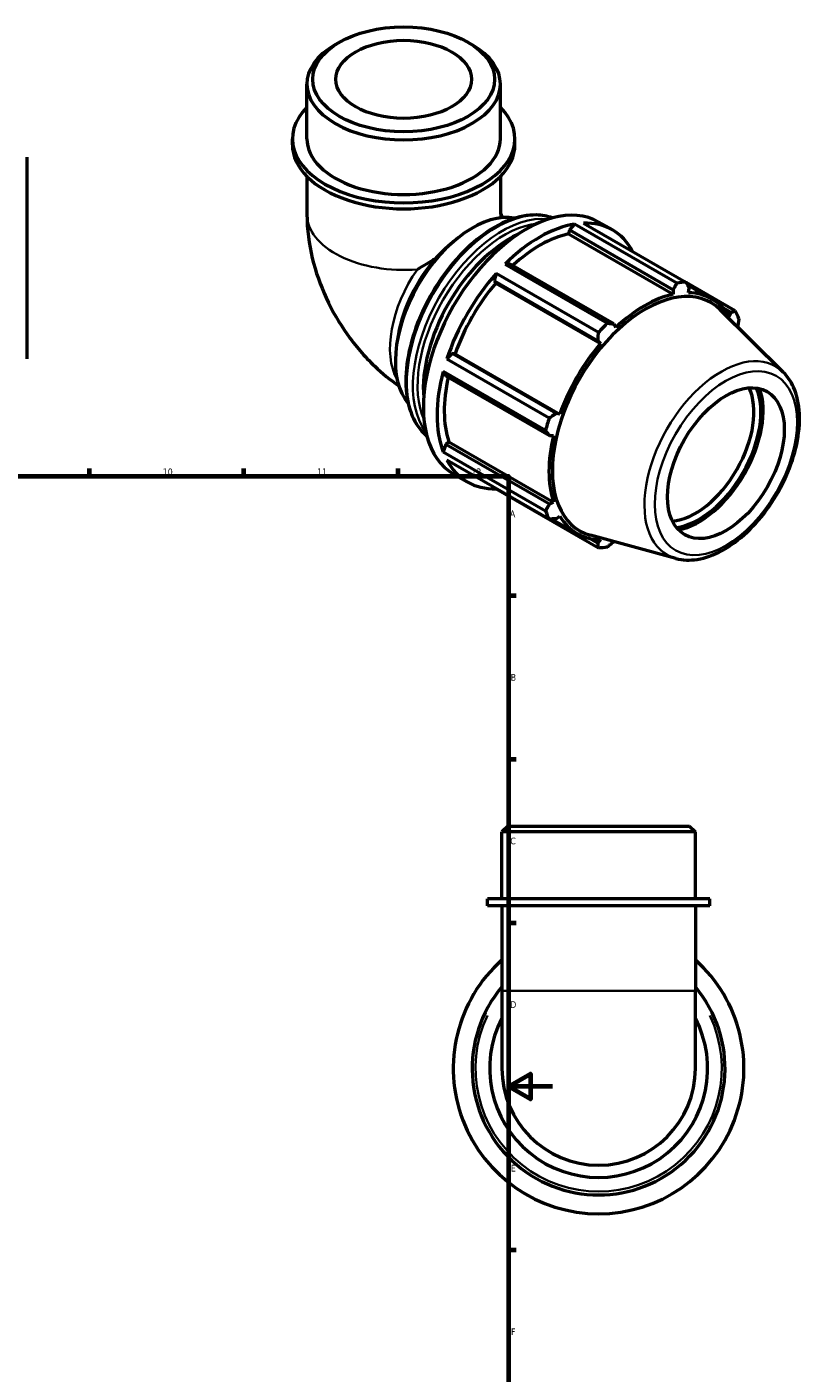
# Model space of a CAD drawing. Header units: millimetres. Extents: x 0 to 955, y -444 to 778.
# Tile 6 of 6: x 602 to 955, y 167 to 778. Entities that reach past the tile are written whole.
import ezdxf

# ---------------------------------------------------------------- set-up
doc = ezdxf.new("R2010")
doc.units = ezdxf.units.MM
for name, color, linetype, lineweight in [('Border (ANSI)', 7, 'Continuous', 70), ('Visible (ANSI)', 7, 'Continuous', 50), ('Visible Narrow (ANSI)', 7, 'Continuous', 35)]:
    doc.layers.add(name, color=color, linetype=linetype, lineweight=lineweight)
doc.styles.add('Note Text (ANSI)', font='tahoma.ttf')

# ---------------------------------------------------------------- blocks, each defined once
blk = doc.blocks.new('Borders Default Border')
at = {"layer": 'Border (ANSI)'}
for p, q in [((70.08, 574), (70.08, 577.45)), ((140.17, 574), (140.17, 577.45)), ((210.25, 574), (210.25, 577.45)), ((280.33, 574), (280.33, 577.45)), ((350.42, 574), (350.42, 577.45)), ((490.58, 574), (490.58, 577.45)), ((560.67, 574), (560.67, 577.45)), ((630.75, 574), (630.75, 577.45)), ((700.83, 574), (700.83, 577.45)), ((770.92, 574), (770.92, 577.45)), ((20, 519.75), (16.55, 519.75)), ((821, 519.75), (824.45, 519.75)), ((20, 445.5), (16.55, 445.5)), ((821, 445.5), (824.45, 445.5)), ((20, 371.25), (16.55, 371.25)), ((821, 371.25), (824.45, 371.25)), ((20, 222.75), (16.55, 222.75)), ((821, 222.75), (824.45, 222.75)), ((20, 148.5), (16.55, 148.5)), ((821, 148.5), (824.45, 148.5)), ((20, 74.25), (16.55, 74.25)), ((821, 74.25), (824.45, 74.25)), ((70.08, 20), (70.08, 16.55)), ((140.17, 20), (140.17, 16.55)), ((210.25, 20), (210.25, 16.55)), ((280.33, 20), (280.33, 16.55)), ((350.42, 20), (350.42, 16.55)), ((490.58, 20), (490.58, 16.55)), ((560.67, 20), (560.67, 16.55)), ((630.75, 20), (630.75, 16.55)), ((700.83, 20), (700.83, 16.55)), ((770.92, 20), (770.92, 16.55))]:
    blk.add_line(p, q, dxfattribs=at)
at = {"layer": 'Border (ANSI)', "flags": 128}
for points in [[(420.5, 594), (420.5, 574), (414.73, 584), (426.27, 584), (420.5, 574)], [(20, 20), (20, 574), (821, 574), (821, 20), (20, 20)], [(0, 297), (20, 297), (10, 302.77), (10, 291.23), (20, 297)], [(841, 297), (821, 297), (831, 302.77), (831, 291.23), (821, 297)], [(420.5, 0), (420.5, 20), (414.73, 10), (426.27, 10), (420.5, 20)]]:
    blk.add_lwpolyline(points, dxfattribs=at)
at = {"layer": 'Border (ANSI)', "attachment_point": 7, "style": 'Note Text (ANSI)'}
for s, insert, char_height in [('1', (34.35, 574.4), 3.05), ('2', (104.2, 574.4), 3.05), ('3', (174.26, 574.34), 3.05), ('4', (244.23, 574.4), 3.05), ('5', (314.48, 574.34), 3.05), ('6', (384.49, 574.34), 3.05), ('7', (454.6, 574.4), 3.05), ('8', (524.63, 574.33), 3.05), ('9', (594.7, 574.34), 3.05), ('10', (663.96, 574.34), 3.048), ('11', (734.04, 574.4), 3.048), ('12', (804.13, 574.4), 3.048), ('A', (16.78, 555.35), 3.05), ('A', (821.63, 555.35), 3.05), ('B', (17.15, 481.1), 3.05), ('B', (821.99, 481.1), 3.05), ('C', (16.95, 406.8), 3.05), ('C', (821.8, 406.8), 3.05), ('D', (16.96, 332.6), 3.05), ('D', (821.81, 332.6), 3.05), ('E', (17.21, 258.35), 3.05), ('E', (822.05, 258.35), 3.05), ('F', (17.29, 184.1), 3.05), ('F', (822.14, 184.1), 3.05), ('G', (16.81, 109.79), 3.05), ('G', (821.66, 109.79), 3.05), ('H', (16.97, 35.6), 3.05), ('H', (821.81, 35.6), 3.05), ('1', (34.35, 16.55), 3.05), ('2', (104.2, 16.55), 3.05), ('3', (174.26, 16.49), 3.05), ('4', (244.23, 16.55), 3.05), ('5', (314.48, 16.49), 3.05), ('6', (384.49, 16.49), 3.05), ('7', (454.6, 16.55), 3.05), ('8', (524.63, 16.48), 3.05), ('9', (594.7, 16.49), 3.05), ('10', (663.96, 16.49), 3.048), ('11', (734.04, 16.55), 3.048), ('12', (804.13, 16.55), 3.048)]:
    blk.add_mtext(s, dxfattribs=dict(at, insert=insert, char_height=char_height))

msp = doc.modelspace()

# ---------------------------------------------------------------- linework, layer by layer
at = {"layer": 'Visible (ANSI)'}
for p, q in [((744.087, 770.83), (742.216, 769.744)), ((802.726, 770.83), (804.598, 769.744)), ((729.465, 727.097), (729.465, 751.92)), ((817.349, 727.097), (817.349, 751.92)), ((722.873, 724.399), (722.873, 727.097)), ((823.94, 724.399), (823.94, 727.097)), ((602.294, 718.696), (602.294, 627.269)), ((729.465, 710.029), (729.465, 692.885)), ((817.349, 710.029), (817.349, 692.885)), ((848.723, 685.693), (848.302, 683.906)), ((851.053, 688.403), (848.723, 685.693)), ((848.723, 685.693), (895.828, 658.567)), ((897.551, 661.626), (851.053, 688.403)), ((855.127, 688.798), (901.626, 662.021)), ((861.964, 689.31), (868.186, 685.727)), ((796.153, 680.555), (796.931, 681.206)), ((848.302, 683.906), (895.862, 656.518)), ((821.778, 670.176), (819.448, 670.203)), ((819.448, 670.203), (865.947, 643.426)), ((868.883, 643.05), (821.778, 670.176)), ((815.374, 665.906), (814.563, 662.566)), ((814.563, 662.566), (815.209, 661.503)), ((814.563, 662.566), (861.668, 635.44)), ((815.209, 661.503), (862.77, 634.114)), ((861.872, 639.129), (815.374, 665.906)), ((923.974, 649.052), (901.699, 661.879)), ((902.273, 660.766), (913.441, 654.335)), ((895.828, 658.567), (895.862, 656.518)), ((902.851, 657.196), (903.043, 659.266)), ((945.765, 621.225), (917.17, 649.52)), ((918.446, 650.311), (922.096, 648.209)), ((922.096, 648.209), (921.309, 646.485)), ((869.759, 641.487), (868.883, 643.05)), ((770.998, 638.362), (770.459, 635.236)), ((861.668, 635.44), (862.77, 634.114)), ((795.51, 629.566), (793.026, 627.198)), ((796.752, 629.534), (795.51, 629.566)), ((842.615, 602.44), (795.51, 629.566)), ((796.752, 629.534), (844.312, 602.145)), ((793.026, 627.198), (839.524, 600.421)), ((791.338, 621.515), (792.522, 619.503)), ((837.837, 594.739), (791.338, 621.515)), ((792.522, 619.503), (839.627, 592.377)), ((844.312, 602.145), (842.615, 602.44)), ((792.522, 588.35), (791.338, 584.974)), ((793.857, 589.606), (792.522, 588.35)), ((839.627, 561.224), (792.522, 588.35)), ((793.857, 589.606), (841.417, 562.217)), ((839.627, 592.377), (841.417, 592.397)), ((791.338, 584.974), (837.837, 558.197)), ((839.524, 554.459), (793.026, 581.236)), ((796.092, 574.921), (802.314, 571.338)), ((815.332, 568.39), (815.374, 568.266)), ((815.374, 568.266), (861.872, 541.49)), ((841.417, 562.217), (839.627, 561.224)), ((840.784, 554.516), (852.18, 547.953)), ((842.615, 554.603), (844.312, 555.803)), ((861.668, 543.546), (857.929, 545.699)), ((897.041, 536.615), (858.216, 547.145)), ((862.77, 545.092), (861.668, 543.546)), ((868.883, 544.246), (868.886, 544.251)), ((820.651, 415.177), (818.014, 412.541)), ((905.898, 412.541), (818.014, 412.541)), ((818.014, 382.177), (818.014, 412.541)), ((820.651, 415.177), (903.261, 415.177)), ((903.261, 415.177), (905.898, 412.541)), ((905.898, 382.177), (905.898, 412.541)), ((912.489, 382.177), (811.423, 382.177)), ((811.423, 378.877), (811.423, 382.177)), ((912.489, 378.877), (811.423, 378.877)), ((818.014, 378.877), (818.014, 340.331)), ((905.898, 378.877), (905.898, 340.331)), ((912.489, 378.877), (912.489, 382.177)), ((818.014, 340.331), (818.014, 305.177)), ((905.898, 305.177), (905.898, 340.331))]:
    msp.add_line(p, q, dxfattribs=at)
for radius, start, end in [(66, 131.742798, 48.257202), (57.42, 139.931323, 40.068677), (49.5, 152.587775, 27.412225), (43.942, 180, 0)]:
    msp.add_arc((861.956, 305.177), radius, start, end, dxfattribs=at)
for centre, major_axis, ratio in [((773.407, 754.076), (-41.305, 0), 0.5758617), ((773.407, 754.076), (-30.759, 0), 0.5758617), ((919.778, 579.856), (-18.714, -32.497), 0.5780931)]:
    msp.add_ellipse(centre, major_axis=major_axis, ratio=ratio, dxfattribs=at)
for centre, major_axis, ratio, start_param, end_param in [((773.407, 751.92), (-43.942, 0), 0.5758617, 5.5016397, 10.2063236), ((773.407, 727.097), (-50.533, 0), 0.5758617, 5.7667102, 9.9412531), ((773.407, 727.097), (-43.942, 0), 0.5758617, 0, 3.1415927), ((773.407, 724.399), (-50.533, 0), 0.5758617, 0, 3.1415927), ((829.028, 632.116), (32.936, 57.195), 0.5780931, 0, 3.1415927), ((804.633, 646.164), (24.702, 42.896), 0.5780931, 0.1997757, 2.9418169), ((835.25, 628.532), (-32.936, -57.195), 0.5780931, 3.5796218, 4.2704924), ((835.25, 628.532), (32.936, 57.195), 0.5780931, 5.9396837, 6.6266869), ((821.709, 636.33), (-27.795, -48.266), 0.5780931, 3.8351902, 5.5895877), ((835.25, 628.532), (-30.631, -53.191), 0.5780931, 3.6196245, 4.213542), ((801.335, 648.063), (-21.928, -38.079), 0.5780931, 4.3787661, 5.2778811), ((773.407, 664.146), (-43.942, -25.403), 0.0016725, 4.3797329, 4.5695251), ((835.25, 628.532), (-32.936, -57.195), 0.5780931, 4.36502, 5.0558906), ((835.25, 628.532), (-30.631, -53.191), 0.5780931, 4.4050227, 5.0158879), ((881.749, 601.755), (32.936, 57.195), 0.5780931, 0.3435016, 0.4380292), ((883.185, 600.928), (29.817, 51.778), 0.5780931, 6.1320197, 9.5759436), ((882.81, 601.144), (-30.631, -53.191), 0.5780931, 3.6196245, 4.2304897), ((882.81, 601.144), (30.631, 53.191), 0.5780931, 5.975819, 6.5866842), ((881.749, 601.755), (32.936, 57.195), 0.5780931, 5.8412887, 5.9358163), ((881.749, 601.755), (-32.936, -57.195), 0.5780931, 4.2704924, 4.36502), ((882.81, 601.144), (-30.631, -53.191), 0.5780931, 4.4050227, 5.0158879), ((835.25, 628.532), (-32.936, -57.195), 0.5780931, 5.1504181, 5.8412887), ((835.25, 628.532), (-30.631, -53.191), 0.5780931, 5.2072079, 5.8012861), ((905.989, 587.796), (18.714, 32.497), 0.5780931, 3.5173601, 5.9074178), ((907.58, 586.88), (19.837, 34.447), 0.5780931, 3.5488148, 5.8759632), ((907.58, 586.88), (20.543, 35.674), 0.5780931, 3.5967584, 5.8280196), ((881.749, 601.755), (-32.936, -57.195), 0.5780931, 5.0558906, 5.1504181), ((882.81, 601.144), (-30.631, -53.191), 0.5780931, 5.1904208, 5.8012861), ((835.25, 628.532), (-32.936, -57.195), 0.5780931, 5.9358163, 6.6266869), ((881.749, 601.755), (-32.936, -57.195), 0.5780931, 5.8412887, 5.9358163), ((882.81, 601.144), (-30.631, -53.191), 0.5780931, 5.975819, 6.5866842), ((881.749, 601.755), (-32.936, -57.195), 0.5780931, 0.3435016, 0.4380292)]:
    msp.add_ellipse(centre, major_axis=major_axis, ratio=ratio, start_param=start_param, end_param=end_param, dxfattribs=at)
for points, knots in [([(729.465, 692.885), (729.465, 685.896), (730.385, 679.291), (733.441, 666.654), (735.592, 660.619), (740.917, 649.078), (744.094, 643.575), (751.427, 633.192), (755.58, 628.311), (763.616, 620.665), (767.22, 617.698), (771.18, 614.993)], [3.1415927, 3.1415927, 3.1415927, 3.1415927, 3.4557519, 3.4557519, 3.7699112, 3.7699112, 4.0840704, 4.0840704, 4.3982297, 4.3982297, 4.6198551, 4.6198551, 4.6198551, 4.6198551]), ([(840.976, 691.156), (838.713, 691.988), (836.271, 692.437), (829.806, 692.597), (825.633, 691.792), (817.029, 688.489), (812.591, 685.943), (803.967, 679.378), (799.782, 675.356), (792.092, 666.262), (788.587, 661.194), (782.597, 650.516), (780.113, 644.91), (776.412, 633.707), (775.198, 628.112), (774.176, 617.48), (774.372, 612.445), (776.198, 603.458), (777.824, 599.5), (781.247, 594.722), (782.532, 593.332), (783.961, 592.147)], [5.5985275, 5.5985275, 5.5985275, 5.5985275, 5.804097, 5.804097, 6.1186154, 6.1186154, 6.4421233, 6.4421233, 6.7664309, 6.7664309, 7.0900001, 7.0900001, 7.4132796, 7.4132796, 7.7369243, 7.7369243, 8.0612984, 8.0612984, 8.3843095, 8.3843095, 8.5425069, 8.5425069, 8.5425069, 8.5425069]), ([(817.349, 693.574), (817.385, 693.432), (817.442, 693.231), (817.602, 692.755), (817.704, 692.481), (817.944, 691.903), (818.081, 691.601), (818.235, 691.29), (818.236, 691.287), (818.237, 691.285)], [3.47354132, 3.47354132, 3.47354132, 3.47354132, 3.59048346, 3.59048346, 3.70539059, 3.70539059, 3.81507863, 3.81507863, 3.81598891, 3.81598891, 3.81598891, 3.81598891]), ([(787.716, 672.51), (789.265, 674.183), (790.877, 675.799), (793.613, 678.361), (794.867, 679.476), (796.154, 680.554)], [16.7811356, 16.7811356, 16.7811356, 16.7811356, 17.4311721, 17.4311721, 17.9070622, 17.9070622, 17.9070622, 17.9070622]), ([(897.041, 536.615), (900.105, 535.784), (903.408, 535.675), (910.485, 536.804), (914.281, 538.181), (921.921, 542.334), (925.764, 545.176), (933, 551.973), (936.393, 555.926), (942.408, 564.528), (945.031, 569.17), (949.272, 578.712), (950.888, 583.608), (952.938, 593.218), (953.368, 597.928), (952.915, 606.711), (952.033, 610.788), (949.272, 616.968), (947.703, 619.307), (945.765, 621.225)], [2.5092938, 2.5092938, 2.5092938, 2.5092938, 2.7959397, 2.7959397, 3.11366, 3.11366, 3.446111, 3.446111, 3.777947, 3.777947, 4.1080266, 4.1080266, 4.4381921, 4.4381921, 4.7702072, 4.7702072, 5.1023335, 5.1023335, 5.3485553, 5.3485553, 5.3485553, 5.3485553])]:
    msp.add_open_spline(points, degree=3, knots=knots, dxfattribs=at)
for points, weights in [([(895.828, 658.567), (896.678, 660.062), (897.551, 661.626)], [1.00123879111, 1.00102787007, 1]), ([(901.626, 662.021), (902.355, 660.612), (903.043, 659.266)], [1, 1.00102787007, 1.00123879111]), ([(922.096, 648.209), (923.021, 648.619), (923.974, 649.052)], [1.00123879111, 1.00102787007, 1]), ([(865.947, 643.426), (867.451, 643.231), (868.883, 643.05)], [1, 1.00102787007, 1.00123879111]), ([(925.661, 645.313), (925.38, 643.455), (925.098, 641.675)], [1, 1.00100337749, 1.0012282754]), ([(861.668, 635.44), (861.774, 637.243), (861.872, 639.129)], [1.00123879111, 1.00102787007, 1]), ([(839.524, 600.421), (841.107, 601.447), (842.615, 602.44)], [1, 1.00102787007, 1.00123879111]), ([(839.627, 592.377), (838.756, 593.53), (837.837, 594.739)], [1.00123879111, 1.00102787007, 1]), ([(837.837, 558.197), (838.756, 559.738), (839.627, 561.224)], [1, 1.00102787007, 1.00123879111]), ([(842.615, 554.603), (841.107, 554.529), (839.524, 554.459)], [1.00123879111, 1.00102787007, 1]), ([(868.883, 544.246), (867.451, 543.086), (865.947, 541.885)], [1.00123879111, 1.00102787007, 1]), ([(861.872, 541.49), (861.774, 542.535), (861.668, 543.546)], [1, 1.00102787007, 1.00123879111])]:
    msp.add_rational_spline(points, weights, degree=2, dxfattribs=at)
at = {"layer": 'Visible Narrow (ANSI)'}
msp.add_line((818.555, 340.331), (905.357, 340.331), dxfattribs=at)
msp.add_arc((861.956, 305.177), 55.92, 154.615352, 25.384648, dxfattribs=at)
for centre, major_axis, ratio, start_param, end_param in [((815.451, 639.934), (-28.654, -49.759), 0.5780931, 3.24605, 6.178728), ((773.407, 692.885), (-43.942, 0), 0.5758617, 0, 1.7126934), ((818.209, 638.346), (28.654, 49.759), 0.5780931, 0.2412669, 2.9003257), ((773.407, 692.885), (43.942, 0), 0.5758617, 6.2156353, 6.2831853), ((819.27, 637.735), (27.906, 48.459), 0.5780931, 0.4005991, 2.7409936), ((798.264, 649.831), (-21.928, -38.079), 0.5780931, 4.5685582, 5.9572334), ((917.677, 581.066), (24.643, 42.793), 0.5780931, 6.1320197, 9.5759436)]:
    msp.add_ellipse(centre, major_axis=major_axis, ratio=ratio, start_param=start_param, end_param=end_param, dxfattribs=at)
msp.add_ellipse((919.778, 579.856), major_axis=(-22.812, -39.614), ratio=0.5780931, dxfattribs=at)

# ---------------------------------------------------------------- block references
msp.add_blockref('Borders Default Border', (0, 0))

doc.saveas('drawing.dxf')
